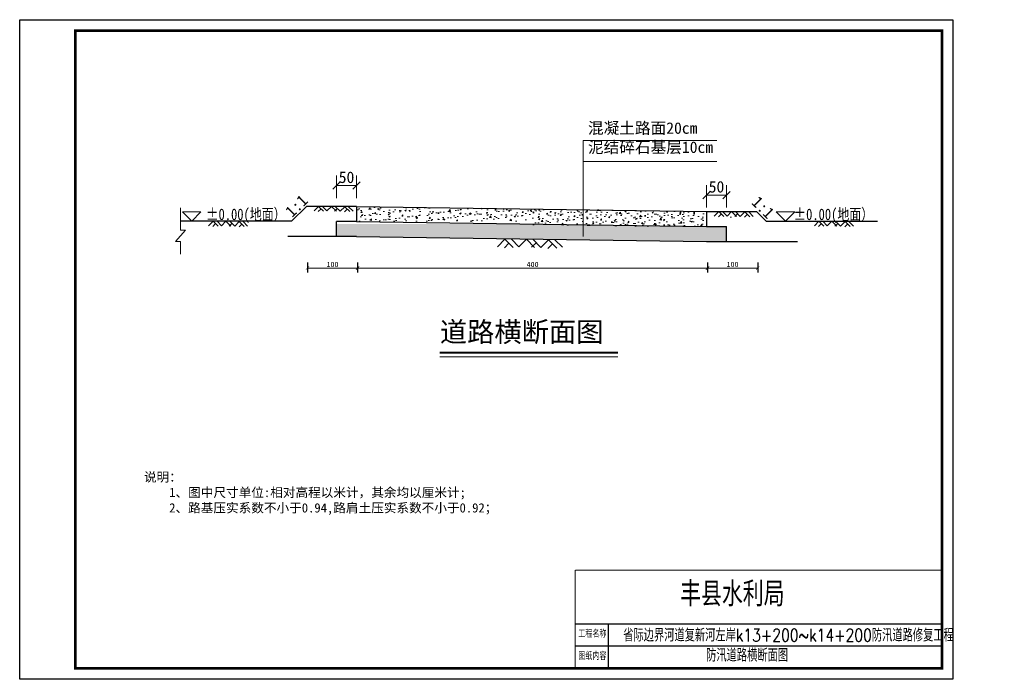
# Model space of a CAD drawing. Extents: x 478608 to 479051, y 3818129 to 3818426.
import ezdxf

# ---------------------------------------------------------------- set-up
doc = ezdxf.new("R2010")
doc.units = 0
doc.header["$PDMODE"] = 3
doc.header["$PDSIZE"] = 0.2
doc.layers.get('0').update_dxf_attribs({"linetype": 'CONTINUOUS', "lineweight": 0})
doc.layers.get('Defpoints').update_dxf_attribs({"linetype": 'CONTINUOUS'})
for name, color, linetype, lineweight in [('0.09标注线', 3, 'CONTINUOUS', 9), ('0.09标注线 @ 1', 3, 'CONTINUOUS', 9), ('0.13填充', 8, 'CONTINUOUS', 13), ('0.15黄', 50, 'CONTINUOUS', 15), ('0.30粗线', 7, 'CONTINUOUS', 30), ('ZBTZ', 3, 'CONTINUOUS', 9), ('文字', 7, 'CONTINUOUS', 15), ('细实线', 3, 'CONTINUOUS', 20)]:
    doc.layers.add(name, color=color, linetype=linetype, lineweight=lineweight)
doc.layers.add('SHEET', color=1, linetype='CONTINUOUS')
doc.styles.add('-仿宋_GB2312', font='txt', dxfattribs={"height": 2.3})
doc.styles.add('FangSong_GB2312_txtstyle_2.30_0_0', font='txt', dxfattribs={"height": 2.296})
doc.styles.add('FangSong_GB2312_txtstyle_3.00_0_0', font='txt', dxfattribs={"height": 3})
doc.styles.add('FHZ', font='txt', dxfattribs={"width": 0.707, "height": 300})
doc.styles.add('HZ', font='rs.shx', dxfattribs={"width": 0.8, "bigfont": 'hztxt.shx'})
doc.dimstyles.new('副本 (2) STANDARD', dxfattribs={"dimscale": 0, "dimtxt": 3.5, "dimasz": 1.5, "dimexe": 2, "dimexo": 2.25, "dimgap": 0.5, "dimtad": 1, "dimdec": 1, "dimzin": 0, "dimdsep": 46, "dimtxsty": '-仿宋_GB2312', "dimblk": 'ARCHTICK', "dimcen": 0.09, "dimadec": 0, "dimazin": 0, "dimtfac": 1, "dimtdec": 1, "dimtix": 1, "dimtmove": 2, "dimatfit": 3, "dimfxlon": 1, "dimtolj": 1, "dimtzin": 0, "dimlwd": 9, "dimarcsym": 0})

# ---------------------------------------------------------------- blocks, each defined once
blk = doc.blocks.new('_ARCHTICK')
at = {"color": 0, "linetype": 'ByBlock', "const_width": 0.15}
blk.add_lwpolyline([(-0.5, -0.5), (0.5, 0.5)], dxfattribs=at)
blk = doc.blocks.new('*D30')
at = {"layer": '0.09标注线 @ 1', "color": 0, "lineweight": -2}
for p, q in [((478760.2, 3818316.81), (478760.2, 3818312.31)), ((478917.7, 3818316.81), (478917.7, 3818312.31))]:
    blk.add_line(p, q, dxfattribs=at)
at = {"layer": '0.09标注线 @ 1', "color": 0, "lineweight": 9}
blk.add_line((478760.2, 3818314.31), (478917.7, 3818314.31), dxfattribs=at)
at = {"layer": 'Defpoints', "color": 0}
for p in [(478760.2, 3818341.42), (478917.7, 3818339.06), (478917.7, 3818314.31)]:
    blk.add_point(p, dxfattribs=at)
at = {"layer": '0.09标注线 @ 1', "color": 0, "lineweight": 9, "xscale": 1.5, "yscale": 1.5, "zscale": 1.5, "rotation": 180}
blk.add_blockref('_ARCHTICK', (478760.2, 3818314.31), dxfattribs=at)
at = {"layer": '0.09标注线 @ 1', "color": 0, "lineweight": 9, "xscale": 1.5, "yscale": 1.5, "zscale": 1.5}
blk.add_blockref('_ARCHTICK', (478917.7, 3818314.31), dxfattribs=at)
at = {"layer": '0.09标注线 @ 1', "color": 0, "insert": (478838.95, 3818315.96), "char_height": 2.3, "attachment_point": 5, "style": '-仿宋_GB2312'}
blk.add_mtext('\\A1;400', dxfattribs=at)
blk = doc.blocks.new('*D24')
at = {"layer": '0.09标注线', "color": 0, "lineweight": -2}
for p, q in [((478737.65, 3818316.81), (478737.65, 3818312.31)), ((478760.14, 3818316.81), (478760.14, 3818312.31))]:
    blk.add_line(p, q, dxfattribs=at)
at = {"layer": '0.09标注线', "color": 0, "lineweight": 9}
blk.add_line((478760.14, 3818314.31), (478737.65, 3818314.31), dxfattribs=at)
at = {"layer": 'Defpoints', "color": 0}
for p in [(478737.65, 3818348.17), (478760.14, 3818348.17), (478737.65, 3818314.31)]:
    blk.add_point(p, dxfattribs=at)
at = {"layer": '0.09标注线', "color": 0, "lineweight": 9, "xscale": 1.5, "yscale": 1.5, "zscale": 1.5, "rotation": 180}
blk.add_blockref('_ARCHTICK', (478737.65, 3818314.31), dxfattribs=at)
at = {"layer": '0.09标注线', "color": 0, "lineweight": 9, "xscale": 1.5, "yscale": 1.5, "zscale": 1.5}
blk.add_blockref('_ARCHTICK', (478760.14, 3818314.31), dxfattribs=at)
at = {"layer": '0.09标注线', "color": 0, "insert": (478748.89, 3818315.96), "char_height": 2.3, "attachment_point": 5, "style": '-仿宋_GB2312'}
blk.add_mtext('\\A1;100', dxfattribs=at)
blk = doc.blocks.new('*D25')
at = {"layer": '0.09标注线', "color": 0, "lineweight": -2}
for p, q in [((478917.61, 3818316.81), (478917.61, 3818312.31)), ((478940.25, 3818316.81), (478940.25, 3818312.31))]:
    blk.add_line(p, q, dxfattribs=at)
at = {"layer": '0.09标注线', "color": 0, "lineweight": 9}
blk.add_line((478917.61, 3818314.31), (478940.25, 3818314.31), dxfattribs=at)
at = {"layer": 'Defpoints', "color": 0}
for p in [(478917.61, 3818345.81), (478940.25, 3818345.81), (478940.25, 3818314.31)]:
    blk.add_point(p, dxfattribs=at)
at = {"layer": '0.09标注线', "color": 0, "lineweight": 9, "xscale": 1.5, "yscale": 1.5, "zscale": 1.5, "rotation": 180}
blk.add_blockref('_ARCHTICK', (478917.61, 3818314.31), dxfattribs=at)
at = {"layer": '0.09标注线', "color": 0, "lineweight": 9, "xscale": 1.5, "yscale": 1.5, "zscale": 1.5}
blk.add_blockref('_ARCHTICK', (478940.25, 3818314.31), dxfattribs=at)
at = {"layer": '0.09标注线', "color": 0, "insert": (478928.93, 3818315.96), "char_height": 2.3, "attachment_point": 5, "style": '-仿宋_GB2312'}
blk.add_mtext('\\A1;100', dxfattribs=at)

msp = doc.modelspace()

# ---------------------------------------------------------------- hatches: boundary and pattern name
at = {"layer": '0.13填充'}
h = msp.add_hatch(dxfattribs=at)
h.set_pattern_fill('AR-CONC', color=256, scale=0.03375, style=0)
h.set_pattern_definition([(50, (478739.4406, 3818328.6286), (6.14873, -0.53794), [0.64294, -7.0723]), (355, (478739.4406, 3818328.6286), (-1.18945, 6.44816), [0.51435, -5.65785]), (100.451, (478739.953, 3818328.584), (4.9593, 5.9102), [0.5464, -6.01054]), (46.184, (478739.4406, 3818330.343), (9.1489, -1.4189), [0.9644, -10.6085]), (96.636, (478740.203, 3818330.225), (8.0124, 8.3506), [0.8196, -9.0158]), (351.184, (478739.441, 3818330.343), (8.0124, 8.3506), [0.7715, -8.4868]), (21, (478740.298, 3818329.9144), (5.117, -3.45146), [0.64294, -7.0723]), (326, (478740.298, 3818329.9144), (2.0858, 6.21634), [0.51435, -5.65785]), (71.4514, (478740.724, 3818329.627), (7.2028, 2.7649), [0.5464, -6.01054]), (37.5, (478739.4406, 3818328.6286), (0.10424, 2.853733), [0, -5.58927, 0, -5.74358, 0, -5.67928]), (7.5, (478739.4406, 3818328.6286), (2.25516, 3.38109), [0, -3.2747, 0, -5.46068, 0, -2.16456]), (327.5, (478737.529, 3818328.6286), (4.57618, -0.193345), [0, -2.14312, 0, -6.68655, 0, -8.87254]), (317.5, (478736.6716, 3818328.6286), (4.99936, 0.85814), [0, -2.78606, 0, -4.44055, 0, -6.30079])])
h.paths.add_polyline_path([(478838.44, 3818340.94), (478759.71, 3818342.12), (478759.71, 3818335.34), (478838.44, 3818335.34)])
h = msp.add_hatch(dxfattribs=at)
h.set_pattern_fill('AR-CONC', color=256, scale=0.03375, style=0)
h.set_pattern_definition([(50, (478762.6644, 3818326.7714), (6.14873, -0.53794), [0.64294, -7.0723]), (355, (478762.6644, 3818326.7714), (-1.18945, 6.44816), [0.51435, -5.65785]), (100.451, (478763.177, 3818326.7265), (4.9593, 5.9102), [0.5464, -6.01054]), (46.184, (478762.6644, 3818328.486), (9.1489, -1.4189), [0.9644, -10.6085]), (96.636, (478763.427, 3818328.368), (8.0124, 8.3506), [0.8196, -9.0158]), (351.184, (478762.664, 3818328.486), (8.0124, 8.3506), [0.7715, -8.4868]), (21, (478763.5217, 3818328.057), (5.117, -3.45146), [0.64294, -7.0723]), (326, (478763.522, 3818328.057), (2.0858, 6.21634), [0.51435, -5.65785]), (71.4514, (478763.948, 3818327.7696), (7.2028, 2.7649), [0.5464, -6.01054]), (37.5, (478762.6644, 3818326.7714), (0.10424, 2.853733), [0, -5.58927, 0, -5.74358, 0, -5.67928]), (7.5, (478762.6644, 3818326.7714), (2.25516, 3.38109), [0, -3.2747, 0, -5.46068, 0, -2.16456]), (327.5, (478760.7528, 3818326.7714), (4.576183, -0.193345), [0, -2.14312, 0, -6.68655, 0, -8.87254]), (317.5, (478759.8955, 3818326.7714), (4.99936, 0.85814), [0, -2.78606, 0, -4.44055, 0, -6.30079])])
h.paths.add_polyline_path([(478861.66, 3818340.59), (478838.37, 3818340.94), (478838.37, 3818333.48), (478861.66, 3818333.48)])
h = msp.add_hatch(dxfattribs=at)
h.set_pattern_fill('AR-CONC', color=256, scale=0.03375, style=0)
h.set_pattern_definition([(50, (478762.368, 3818326.295), (6.14873, -0.53794), [0.64294, -7.07231]), (355, (478762.368, 3818326.295), (-1.18945, 6.44816), [0.51435, -5.65785]), (100.451, (478762.88, 3818326.25), (4.9593, 5.91019), [0.54641, -6.01054]), (46.184, (478762.368, 3818328.0094), (9.1489, -1.41893), [0.9644, -10.60847]), (96.6356, (478763.13, 3818327.891), (8.0124, 8.3506), [0.8196, -9.0158]), (351.184, (478762.368, 3818328.009), (8.0124, 8.3506), [0.7715, -8.4868]), (21, (478763.225, 3818327.581), (5.117, -3.45146), [0.64294, -7.07231]), (326, (478763.225, 3818327.581), (2.08582, 6.21634), [0.51435, -5.65785]), (71.4514, (478763.6515, 3818327.293), (7.2028, 2.7649), [0.54641, -6.01054]), (37.5, (478762.3678, 3818326.295), (0.10424, 2.853733), [0, -5.58927, 0, -5.743575, 0, -5.67928]), (7.5, (478762.3678, 3818326.295), (2.255164, 3.381094), [0, -3.274695, 0, -5.46068, 0, -2.164556]), (327.5, (478760.4562, 3818326.295), (4.576183, -0.193345), [0, -2.143125, 0, -6.68655, 0, -8.87254]), (317.5, (478759.599, 3818326.295), (4.99936, 0.85814), [0, -2.78606, 0, -4.44055, 0, -6.30079])])
h.paths.add_polyline_path([(478917.21, 3818339.76), (478861.37, 3818340.59), (478861.37, 3818333), (478917.21, 3818333)])
h = msp.add_hatch(dxfattribs=at)
h.set_pattern_fill('AR-CONC', color=256, scale=0.03375, style=0)
h.set_pattern_definition([(50, (478739.465, 3818324.775), (6.14873, -0.53794), [0.64294, -7.07231]), (355, (478739.465, 3818324.775), (-1.18945, 6.44816), [0.51435, -5.65785]), (100.451, (478739.9775, 3818324.73), (4.95931, 5.91019), [0.54641, -6.01054]), (46.184, (478739.465, 3818326.4894), (9.14892, -1.41893), [0.9644, -10.60847]), (96.6356, (478740.2275, 3818326.371), (8.0124, 8.3506), [0.8196, -9.0158]), (351.184, (478739.465, 3818326.489), (8.0124, 8.3506), [0.77153, -8.48677]), (21, (478740.3224, 3818326.061), (5.117, -3.45146), [0.64294, -7.07231]), (326, (478740.3224, 3818326.061), (2.08582, 6.21634), [0.51435, -5.65785]), (71.4514, (478740.749, 3818325.773), (7.2028, 2.7649), [0.54641, -6.01054]), (37.5, (478739.4651, 3818324.775), (0.10424, 2.853733), [0, -5.58927, 0, -5.743575, 0, -5.67928]), (7.5, (478739.465, 3818324.775), (2.255164, 3.381094), [0, -3.274695, 0, -5.46068, 0, -2.164556]), (327.5, (478737.5535, 3818324.775), (4.576183, -0.193345), [0, -2.143125, 0, -6.68655, 0, -8.87254]), (317.5, (478736.6962, 3818324.775), (4.99936, 0.85814), [0, -2.78606, 0, -4.440555, 0, -6.30079])])
h.paths.add_polyline_path([(478928.06, 3818339.84), (478928.06, 3818331.48), (478928.47, 3818331.48), (478928.47, 3818339.84)])
h = msp.add_hatch(dxfattribs=at)
h.set_pattern_fill('AR-SAND', color=256, scale=0.0675, style=0)
h.set_pattern_definition([(37.5, (-596061.9404, -4773073.2415), (-0.1080021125, 3.303539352), [0, -2.60604, 0, -2.91465, 0, -2.7860625]), (7.5, (-596061.9404, -4773073.2415), (3.0342821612, 4.8385694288), [0, -1.40589, 0, -2.348865, 0, -0.9001125]), (327.5, (-596064.0492, -4773073.2415), (5.3391984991, 0.0097009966), [0, -0.85725, 0, -3.0861, 0, -4.029075]), (317.5, (-596064.049, -4773073.2415), (5.1540060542, 1.504772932), [0, -0.428625, 0, -2.02311, 0, -2.314575])])
h.paths.add_polyline_path([(478917.24, 3818326.26), (478926.21, 3818326.26), (478926.21, 3818333.01), (478917.21, 3818333.01), (478836.47, 3818334.22), (478750.71, 3818334.22), (478750.71, 3818328.62), (478759.71, 3818328.62)])

# ---------------------------------------------------------------- linework, layer by layer
at = {"layer": '0.09标注线'}
for p, q in [((478750.71, 3818345.84), (478750.71, 3818355.97)), ((478759.71, 3818345.84), (478759.71, 3818355.97)), ((478917.21, 3818341.55), (478917.21, 3818351.68)), ((478926.21, 3818341.55), (478926.21, 3818351.68)), ((478680.46, 3818341.38), (478680.46, 3818331.37)), ((478681.36, 3818339.59), (478689.71, 3818339.59)), ((478685.54, 3818335.41), (478681.36, 3818339.59)), ((478689.71, 3818339.59), (478685.54, 3818335.41)), ((478956.9, 3818339.59), (478948.56, 3818339.59)), ((478948.56, 3818339.59), (478952.73, 3818335.41)), ((478952.73, 3818335.41), (478956.9, 3818339.59)), ((478682.71, 3818331.37), (478678.21, 3818326.32)), ((478680.46, 3818331.37), (478682.71, 3818331.37)), ((478680.46, 3818326.32), (478678.21, 3818326.32)), ((478680.46, 3818320.55), (478680.46, 3818326.32))]:
    msp.add_line(p, q, dxfattribs=at)
at = {"layer": '0.09标注线', "lineweight": 9}
for p, q in [((478759.71, 3818351.47), (478750.71, 3818351.47)), ((478917.21, 3818347.18), (478926.21, 3818347.18))]:
    msp.add_line(p, q, dxfattribs=at)
at = {"layer": '0.13填充', "lineweight": 40, "ltscale": 0.005}
msp.add_line((478797.18, 3818276.3), (478877.38, 3818276.3), dxfattribs=at)
at = {"layer": '0.13填充', "ltscale": 0.005}
msp.add_line((478797.18, 3818274.4), (478877.38, 3818274.4), dxfattribs=at)
at = {"layer": '0.15黄'}
for p, q in [((478740.62, 3818340.07), (478742.67, 3818342.12)), ((478742.5, 3818339.79), (478743.75, 3818341.04)), ((478744.89, 3818339.9), (478742.67, 3818342.12)), ((478746.42, 3818340.1), (478744.4, 3818342.12)), ((478746.42, 3818340.1), (478748.44, 3818342.12)), ((478750.66, 3818339.9), (478748.44, 3818342.12)), ((478749.86, 3818339.93), (478751.1, 3818341.18)), ((478752.38, 3818339.9), (478750.16, 3818342.12)), ((478752.38, 3818339.9), (478754.43, 3818341.95)), ((478754.27, 3818339.62), (478755.52, 3818340.87)), ((478756.65, 3818339.73), (478754.43, 3818341.95)), ((478758.18, 3818339.93), (478756.16, 3818341.95)), ((478920.67, 3818337.71), (478922.72, 3818339.76)), ((478922.55, 3818337.43), (478923.8, 3818338.67)), ((478924.94, 3818337.54), (478922.72, 3818339.76)), ((478926.47, 3818337.74), (478924.45, 3818339.76)), ((478926.47, 3818337.74), (478928.49, 3818339.76)), ((478930.71, 3818337.54), (478928.49, 3818339.76)), ((478929.91, 3818337.57), (478931.15, 3818338.82)), ((478932.43, 3818337.54), (478930.21, 3818339.76)), ((478932.43, 3818337.54), (478934.48, 3818339.58)), ((478934.32, 3818337.25), (478935.57, 3818338.5)), ((478936.7, 3818337.36), (478934.48, 3818339.58)), ((478938.23, 3818337.56), (478936.21, 3818339.58)), ((478693.14, 3818333.36), (478695.19, 3818335.41)), ((478695.02, 3818333.08), (478696.27, 3818334.33)), ((478697.41, 3818333.19), (478695.19, 3818335.41)), ((478698.94, 3818333.39), (478696.92, 3818335.41)), ((478698.94, 3818333.39), (478700.96, 3818335.41)), ((478703.18, 3818333.19), (478700.96, 3818335.41)), ((478702.38, 3818333.23), (478703.63, 3818334.47)), ((478704.91, 3818333.19), (478702.69, 3818335.41)), ((478704.91, 3818333.19), (478706.96, 3818335.24)), ((478706.82, 3818332.88), (478708.07, 3818334.13)), ((478709.18, 3818333.02), (478706.96, 3818335.24)), ((478710.7, 3818333.22), (478708.68, 3818335.24)), ((478965.78, 3818333.36), (478967.83, 3818335.41)), ((478967.67, 3818333.08), (478968.92, 3818334.33)), ((478970.05, 3818333.19), (478967.83, 3818335.41)), ((478971.58, 3818333.39), (478969.56, 3818335.41)), ((478971.58, 3818333.39), (478973.6, 3818335.41)), ((478975.82, 3818333.19), (478973.6, 3818335.41)), ((478975.02, 3818333.23), (478976.27, 3818334.47)), ((478977.55, 3818333.19), (478975.33, 3818335.41)), ((478977.55, 3818333.19), (478979.6, 3818335.24)), ((478979.43, 3818332.91), (478980.68, 3818334.16)), ((478981.82, 3818333.02), (478979.6, 3818335.24)), ((478983.35, 3818333.22), (478981.33, 3818335.24)), ((478823.1, 3818323.91), (478826.51, 3818327.33)), ((478826.24, 3818323.44), (478828.32, 3818325.52)), ((478830.21, 3818323.63), (478826.51, 3818327.33)), ((478832.76, 3818323.96), (478829.39, 3818327.33)), ((478832.76, 3818323.96), (478836.13, 3818327.33)), ((478839.83, 3818323.63), (478836.13, 3818327.33)), ((478838.49, 3818323.68), (478840.57, 3818325.76)), ((478842.71, 3818323.63), (478839.01, 3818327.33)), ((478842.71, 3818323.63), (478846.12, 3818327.04)), ((478845.85, 3818323.16), (478847.93, 3818325.24)), ((478849.82, 3818323.34), (478846.12, 3818327.04)), ((478852.37, 3818323.67), (478849, 3818327.04))]:
    msp.add_line(p, q, dxfattribs=at)
at = {"layer": '0.30粗线'}
for p, q in [((478737.16, 3818342.12), (478730.45, 3818335.41)), ((478759.71, 3818342.12), (478737.16, 3818342.12)), ((478759.71, 3818342.12), (478759.71, 3818335.37)), ((478759.71, 3818342.12), (478917.21, 3818339.76)), ((478917.21, 3818339.76), (478917.21, 3818333.01)), ((478917.21, 3818339.76), (478939.76, 3818339.76)), ((478939.76, 3818339.76), (478944.1, 3818335.41)), ((478730.45, 3818335.41), (478680.46, 3818335.41)), ((478750.71, 3818328.62), (478750.71, 3818335.37)), ((478759.71, 3818335.37), (478750.71, 3818335.37)), ((478759.71, 3818335.37), (478917.21, 3818333.01)), ((478944.1, 3818335.41), (478994.1, 3818335.41)), ((478917.21, 3818333.01), (478926.21, 3818333.01)), ((478926.21, 3818326.26), (478926.21, 3818333.01)), ((478759.71, 3818328.62), (478728.85, 3818328.62)), ((478759.71, 3818328.62), (478917.21, 3818326.26)), ((478917.21, 3818326.26), (478958.13, 3818326.26))]:
    msp.add_line(p, q, dxfattribs=at)
at = {"layer": 'SHEET'}
for p, q in [((478858.12, 3818154.17), (479023.12, 3818154.17)), ((478873.12, 3818134.17), (478873.12, 3818154.17)), ((479023.12, 3818134.17), (479023.12, 3818154.17)), ((478858.12, 3818144.17), (479023.12, 3818144.17)), ((478858.12, 3818134.17), (478948.12, 3818134.17))]:
    msp.add_line(p, q, dxfattribs=at)
msp.add_lwpolyline([(479028.12, 3818129.17), (478608.12, 3818129.17), (478608.12, 3818426.17), (479028.12, 3818426.17)], close=True, dxfattribs=at)
at = {"layer": 'SHEET', "const_width": 1.2}
msp.add_lwpolyline([(478633.12, 3818421.17), (479023.12, 3818421.17), (479023.12, 3818134.17), (478633.12, 3818134.17)], close=True, dxfattribs=at)
at = {"layer": 'SHEET', "const_width": 0.5}
for points in [[(478858.12, 3818134.17), (478858.12, 3818178.32)], [(478858.12, 3818178.32), (479023.12, 3818178.32)]]:
    msp.add_lwpolyline(points, dxfattribs=at)
at = {"layer": '细实线', "lineweight": 13}
for p, q in [((478861.72, 3818371.7), (478921.82, 3818371.7)), ((478861.72, 3818371.7), (478861.72, 3818328.62)), ((478861.72, 3818362.33), (478921.82, 3818362.33))]:
    msp.add_line(p, q, dxfattribs=at)

# ---------------------------------------------------------------- block references
at = {"layer": '0.09标注线', "lineweight": 9, "xscale": 3.375, "yscale": 3.375, "zscale": 3.375, "rotation": 180}
for p in [(478750.71, 3818351.47), (478917.21, 3818347.18)]:
    msp.add_blockref('_ARCHTICK', p, dxfattribs=at)
at = {"layer": '0.09标注线', "lineweight": 9, "xscale": 3.375, "yscale": 3.375, "zscale": 3.375}
for p in [(478759.71, 3818351.47), (478926.21, 3818347.18)]:
    msp.add_blockref('_ARCHTICK', p, dxfattribs=at)

# ---------------------------------------------------------------- texts
at = {"attachment_point": 1, "style": 'FHZ'}
for s, insert, char_height, width in [('{\\fSimHei|b0|i0|c134|p2;丰县水利局 }', (478905.33, 3818172.84), 9.75, 187.4774), ('工程名称', (478859.53, 3818151.47), 3.2, 58.5019), ('图纸内容', (478859.53, 3818141.47), 3.2, 58.5019)]:
    msp.add_mtext(s, dxfattribs=dict(at, insert=insert, char_height=char_height, width=width))
at = {"layer": '0.09标注线', "style": '-仿宋_GB2312', "width": 0.8}
for p in [(478691.99, 3818335.96), (478956.41, 3818335.96)]:
    msp.add_text('±0.00(地面）', height=5.166, dxfattribs=at).set_placement(p)
at = {"layer": '0.09标注线', "color": 3, "true_color": 0x00ff00, "insert": (478863.86, 3818379.95), "char_height": 5.166, "width": 74.5195, "attachment_point": 1, "style": 'FangSong_GB2312_txtstyle_2.30_0_0'}
msp.add_mtext('{\\fSimHei|b0|i0|c134|p2;混凝土路面}20cm\\P{\\fSimHei|b0|i0|c134|p2;泥结碎石基层}10cm', dxfattribs=at)
at = {"layer": '0.09标注线', "char_height": 5.175, "attachment_point": 5, "style": '-仿宋_GB2312'}
for insert in [(478755.21, 3818355.18), (478921.71, 3818350.89)]:
    msp.add_mtext('\\A1;50', dxfattribs=dict(at, insert=insert))
at = {"layer": 'ZBTZ', "linetype": 'Continuous', "style": 'HZ', "width": 0.8}
for s, p in [('省际边界河道复新河左岸k13+200~k14+200防汛道路修复工程', (478879.73, 3818146.17)), ('防汛道路横断面图', (478917.05, 3818137.14))]:
    msp.add_text(s, height=5.76, dxfattribs=at).set_placement(p)
at = {"layer": '文字', "color": 7, "insert": (478797.19, 3818290.09), "char_height": 9, "width": 85.5309, "attachment_point": 1, "style": '-仿宋_GB2312'}
msp.add_mtext('{\\fSimHei|b0|i0|c134|p2;道路横断面图}', dxfattribs=at)
at = {"layer": '细实线', "char_height": 5.175, "width": 46.1071, "style": '-仿宋_GB2312'}
for insert, attachment_point, rotation in [((478727.08, 3818340.48), 1, 44.5875), ((478948.29, 3818339.82), 3, 315.4125)]:
    msp.add_mtext('1:1', dxfattribs=dict(at, insert=insert, attachment_point=attachment_point, rotation=rotation))
at = {"layer": '细实线', "color": 3, "true_color": 0x00ff00, "insert": (478658.37, 3818222.34), "char_height": 3, "width": 262.9918, "attachment_point": 1, "style": 'FangSong_GB2312_txtstyle_3.00_0_0'}
msp.add_mtext('{\\H1.389x;  \\fSimHei|b0|i0|c134|p2;说明：\\fFangSong_GB2312|b0|i0|c134|p49;\\P\\fSimHei|b0|i0|c134|p2;\u3000\u3000\\fFangSong_GB2312|b0|i0|c134|p49;  1\\fSimHei|b0|i0|c134|p2;\\H0.9999x;、图中尺寸单位\\fFangSong_GB2312|b0|i0|c134|p49;:\\fSimHei|b0|i0|c134|p2;相对高程以米计，其余均以厘米计\\fFangSong_GB2312|b0|i0|c134|p49;;\\C256;\\P\\fSimHei|b0|i0|c134|p2;\u3000\u3000\\fFangSong_GB2312|b0|i0|c134|p49;  2\\fSimHei|b0|i0|c134|p2;、路基压实系数不小于\\fFangSong_GB2312|b0|i0|c134|p49;0.94,\\fSimHei|b0|i0|c134|p2;路肩土压实系数不小于\\fFangSong_GB2312|b0|i0|c134|p49;0.92\\fSimHei|b0|i0|c134|p2;；\\fFangSong_GB2312|b0|i0|c134|p49;\\P      }', dxfattribs=at)

# ---------------------------------------------------------------- dimensions: what is measured, and where the dimension line sits
at = {"layer": '0.09标注线'}
dim = msp.add_linear_dim(base=(478737.65, 3818314.31), p1=(478760.14, 3818348.17), p2=(478737.65, 3818348.17), text='100', dimstyle='副本 (2) STANDARD', override={"dimscale": 1, "dimtxt": 2.3, "dimdec": 0, "dimlfac": 5}, dxfattribs=at)
dim.commit()
dim.dimension.update_dxf_attribs({"geometry": '*D24', "text_midpoint": (478748.89, 3818315.96)})
dim = msp.add_linear_dim(base=(478940.25, 3818314.31), p1=(478917.61, 3818345.81), p2=(478940.25, 3818345.81), angle=180, text='100', dimstyle='副本 (2) STANDARD', override={"dimscale": 1, "dimtxt": 2.3, "dimdec": 0, "dimlfac": 5}, dxfattribs=at)
dim.commit()
dim.dimension.update_dxf_attribs({"geometry": '*D25', "text_midpoint": (478928.93, 3818315.96)})
at = {"layer": '0.09标注线 @ 1'}
dim = msp.add_linear_dim(base=(478917.7, 3818314.31), p1=(478760.2, 3818341.42), p2=(478917.7, 3818339.06), text='400', dimstyle='副本 (2) STANDARD', override={"dimscale": 1, "dimtxt": 2.3, "dimdec": 0, "dimlfac": 5, "dimtix": 1, "dimtofl": 1, "dimtmove": 2, "dimatfit": 3}, dxfattribs=at)
dim.commit()
dim.dimension.update_dxf_attribs({"geometry": '*D30', "text_midpoint": (478838.95, 3818315.96)})

doc.saveas('drawing.dxf')
